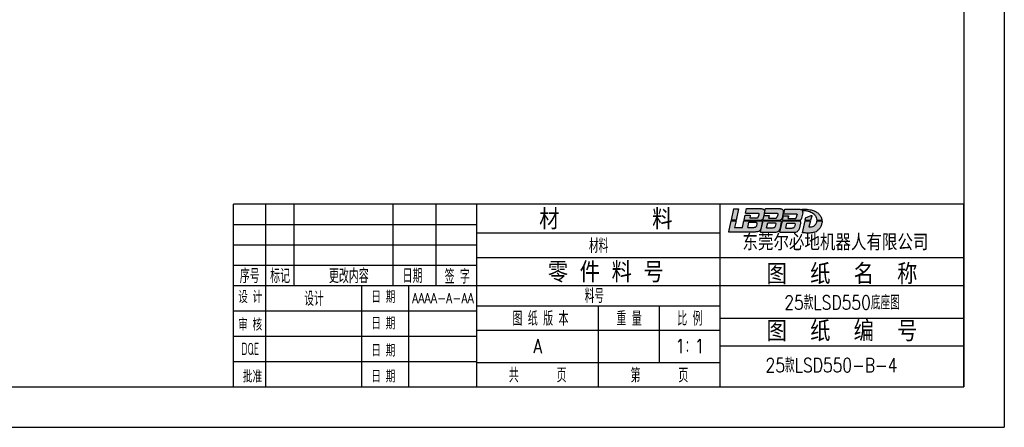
# Model space of a CAD drawing. Header units: millimetres. Extents: x 19140 to 20501, y 1995 to 2957.
# Tile 2 of 3: x 19715 to 20501, y 1995 to 2321. Entities that reach past the tile are written whole.
import ezdxf
from ezdxf.enums import TextEntityAlignment as Align

# ---------------------------------------------------------------- set-up
doc = ezdxf.new("R2010")
doc.units = ezdxf.units.MM
for name, color, linetype in [('1轮廓实线层', 7, 'Continuous'), ('2细线层', 4, 'Continuous'), ('5剖面线层', 2, 'Continuous'), ('6文字层', 3, 'Continuous'), ('图框层', 7, 'Continuous')]:
    doc.layers.add(name, color=color, linetype=linetype)
doc.styles.add('PC_TEXTSTYLE', font='isocp.shx', dxfattribs={"width": 0.8, "bigfont": 'hzfs.shx'})
doc.styles.add('TH_GBDIM', font='romans.shx', dxfattribs={"width": 0.8, "bigfont": 'gbcbig.shx'})

# ---------------------------------------------------------------- blocks, each defined once
blk = doc.blocks.new('A3')
at = {"layer": '5剖面线层', "true_color": 0x74d10a}
h = blk.add_hatch(color=72, dxfattribs=at)
h.dxf.hatch_style = 1
h.paths.add_polyline_path([(-55.51, 43.92), (-56.76, 43.92), (-57.36, 41.07), (-56.11, 41.07)])
edge = h.paths.add_edge_path()
edge.add_line((-57.96, 38.24), (-51.35, 38.24))
edge.add_spline(control_points=[(-51.35, 38.24), (-51.21, 38.26), (-50.93, 38.29), (-50.52, 38.36), (-50.24, 38.57), (-50.07, 38.76), (-50.02, 38.86)], knot_values=[0, 0, 0, 0, 3.612385, 7.048837, 10.255516, 12.349536, 12.349536, 12.349536, 12.349536], degree=3, periodic=0)
edge.add_line((-50.02, 38.86), (-49.64, 40.63))
edge.add_spline(control_points=[(-49.64, 40.63), (-49.64, 40.72), (-49.66, 40.81), (-49.66, 40.88), (-49.71, 40.94), (-49.73, 40.97)], knot_values=[0, 0, 0, 0, 0.476316, 1.44549, 2.246673, 2.246673, 2.246673, 2.246673], degree=3, periodic=0)
edge.add_line((-49.73, 40.97), (-54.18, 40.97))
edge.add_line((-54.18, 40.97), (-54.52, 39.3))
edge.add_line((-54.52, 39.3), (-56.49, 39.3))
edge.add_line((-56.49, 39.3), (-56.13, 40.97))
edge.add_line((-56.13, 40.97), (-57.38, 40.97))
edge.add_line((-57.38, 40.97), (-57.96, 38.24))
edge = h.paths.add_edge_path(flags=16)
edge.add_line((-52.99, 40.56), (-51.24, 40.56))
edge.add_spline(control_points=[(-51.24, 40.56), (-51.18, 40.54), (-51.08, 40.52), (-50.98, 40.39), (-50.97, 40.3), (-50.97, 40.26)], knot_values=[0, 0, 0, 0, 0.16594, 0.313706, 0.444871, 0.444871, 0.444871, 0.444871], degree=3, periodic=0)
edge.add_line((-50.97, 40.26), (-51.12, 39.64))
edge.add_spline(control_points=[(-51.12, 39.64), (-51.14, 39.57), (-51.2, 39.41), (-51.47, 39.34), (-51.65, 39.33), (-51.74, 39.32)], knot_values=[0, 0, 0, 0, 0.21656, 0.475605, 0.757612, 0.757612, 0.757612, 0.757612], degree=3, periodic=0)
edge.add_line((-51.74, 39.32), (-53.24, 39.32))
edge.add_line((-53.24, 39.32), (-52.99, 40.56))
edge = h.paths.add_edge_path()
edge.add_line((-53.9, 42.33), (-54.16, 41.07))
edge.add_line((-54.16, 41.07), (-49.89, 41.07))
edge.add_spline(control_points=[(-49.89, 41.07), (-49.86, 41.08), (-49.75, 41.1), (-49.64, 41.24), (-49.47, 41.38), (-49.45, 41.54), (-49.43, 41.62)], knot_values=[0, 0, 0, 0, 0.113541, 0.309529, 0.508983, 0.759853, 0.759853, 0.759853, 0.759853], degree=3, periodic=0)
edge.add_line((-49.43, 41.62), (-49.14, 42.98))
edge.add_spline(control_points=[(-49.14, 42.98), (-49.14, 43.07), (-49.13, 43.22), (-49.1, 43.46), (-49.2, 43.68), (-49.43, 43.82), (-49.67, 43.9), (-49.84, 43.93), (-49.92, 43.94)], knot_values=[0, 0, 0, 0, 0.270359, 0.459904, 0.691329, 0.959666, 1.234022, 1.467228, 1.467228, 1.467228, 1.467228], degree=3, periodic=0)
edge.add_line((-49.92, 43.94), (-53.56, 43.94))
edge.add_line((-53.56, 43.94), (-53.79, 42.84))
edge.add_line((-53.79, 42.84), (-50.84, 42.84))
edge.add_spline(control_points=[(-50.84, 42.84), (-50.8, 42.84), (-50.73, 42.83), (-50.63, 42.81), (-50.56, 42.77), (-50.49, 42.71), (-50.49, 42.63), (-50.49, 42.55), (-50.5, 42.49), (-50.5, 42.45)], knot_values=[0, 0, 0, 0, 0.109145, 0.202524, 0.297211, 0.376281, 0.445665, 0.519978, 0.62999, 0.62999, 0.62999, 0.62999], degree=3, periodic=0)
edge.add_line((-50.5, 42.47), (-50.66, 41.88))
edge.add_spline(control_points=[(-50.66, 41.88), (-50.68, 41.85), (-50.7, 41.79), (-50.77, 41.71), (-50.85, 41.66), (-50.92, 41.64), (-50.94, 41.63)], knot_values=[0, 0, 0, 0, 0.11249, 0.188578, 0.308405, 0.395813, 0.395813, 0.395813, 0.395813], degree=3, periodic=0)
edge.add_line((-50.94, 41.63), (-52.74, 41.63))
edge.add_line((-52.74, 41.63), (-52.62, 42.14))
edge.add_line((-52.62, 42.14), (-52.62, 42.33))
edge.add_line((-52.62, 42.33), (-53.9, 42.33))
edge = h.paths.add_edge_path()
edge.add_spline(control_points=[(-46.19, 42.84), (-46.15, 42.84), (-46.09, 42.83), (-45.99, 42.81), (-45.91, 42.77), (-45.85, 42.71), (-45.83, 42.62), (-45.85, 42.54), (-45.85, 42.48), (-45.86, 42.45)], knot_values=[0, 0, 0, 0, 0.109145, 0.202524, 0.297211, 0.376281, 0.459032, 0.54598, 0.631468, 0.631468, 0.631468, 0.631468], degree=3, periodic=0)
edge.add_line((-45.86, 42.45), (-46.02, 41.88))
edge.add_spline(control_points=[(-46.02, 41.88), (-46.03, 41.84), (-46.07, 41.74), (-46.17, 41.63), (-46.26, 41.6), (-46.3, 41.59)], knot_values=[0, 0, 0, 0, 0.133532, 0.314052, 0.429449, 0.429449, 0.429449, 0.429449], degree=3, periodic=0)
edge.add_line((-46.3, 41.59), (-48.11, 41.59))
edge.add_line((-48.11, 41.59), (-47.98, 42.14))
edge.add_line((-47.98, 42.14), (-47.98, 42.27))
edge.add_line((-47.98, 42.27), (-49.23, 42.27))
edge.add_line((-49.23, 42.27), (-49.48, 41.07))
edge.add_line((-49.48, 41.07), (-45.25, 41.07))
edge.add_spline(control_points=[(-45.25, 41.07), (-45.21, 41.08), (-45.11, 41.1), (-44.99, 41.24), (-44.83, 41.38), (-44.8, 41.54), (-44.79, 41.62)], knot_values=[0, 0, 0, 0, 0.113541, 0.309529, 0.508983, 0.759853, 0.759853, 0.759853, 0.759853], degree=3, periodic=0)
edge.add_line((-44.79, 41.62), (-44.5, 42.98))
edge.add_spline(control_points=[(-44.5, 42.98), (-44.49, 43.07), (-44.48, 43.22), (-44.46, 43.46), (-44.55, 43.68), (-44.78, 43.82), (-45.03, 43.9), (-45.2, 43.93), (-45.27, 43.94)], knot_values=[0, 0, 0, 0, 0.270359, 0.459904, 0.691329, 0.959666, 1.234022, 1.467228, 1.467228, 1.467228, 1.467228], degree=3, periodic=0)
edge.add_line((-45.27, 43.94), (-48.88, 43.94))
edge.add_line((-48.88, 43.94), (-49.11, 42.84))
edge.add_line((-49.11, 42.84), (-46.19, 42.84))
edge = h.paths.add_edge_path()
edge.add_spline(control_points=[(-45, 40.63), (-45, 40.72), (-45.02, 40.81), (-45.05, 40.86), (-45.08, 40.92), (-45.13, 40.97)], knot_values=[0.110312, 0.110312, 0.110312, 0.110312, 0.586629, 1.555802, 2.246673, 2.246673, 2.246673, 2.246673], degree=3, periodic=0)
edge.add_line((-45.13, 40.97), (-49.5, 40.97))
edge.add_line((-49.5, 40.97), (-50.09, 38.12))
edge.add_line((-50.09, 38.12), (-46.75, 38.12))
edge.add_spline(control_points=[(-46.75, 38.12), (-46.49, 38.12), (-46.23, 38.14), (-45.75, 38.29), (-45.55, 38.5), (-45.43, 38.76), (-45.37, 38.86)], knot_values=[0, 0, 0, 0, 3.612385, 7.048837, 10.255516, 12.349536, 12.349536, 12.349536, 12.349536], degree=3, periodic=0)
edge.add_line((-45.37, 38.86), (-45, 40.63))
edge = h.paths.add_edge_path(flags=16)
edge.add_spline(control_points=[(-46.45, 39.54), (-46.48, 39.46), (-46.53, 39.31), (-46.8, 39.24), (-46.98, 39.23), (-47.07, 39.22)], knot_values=[0, 0, 0, 0, 0.21656, 0.475605, 0.757612, 0.757612, 0.757612, 0.757612], degree=3, periodic=0)
edge.add_line((-47.07, 39.22), (-48.58, 39.22))
edge.add_line((-48.58, 39.22), (-48.32, 40.45))
edge.add_line((-48.32, 40.45), (-46.57, 40.45))
edge.add_spline(control_points=[(-46.57, 40.45), (-46.52, 40.44), (-46.41, 40.42), (-46.32, 40.29), (-46.31, 40.2), (-46.3, 40.16)], knot_values=[0, 0, 0, 0, 0.16594, 0.313706, 0.444871, 0.444871, 0.444871, 0.444871], degree=3, periodic=0)
edge.add_line((-46.3, 40.16), (-46.45, 39.54))
edge = h.paths.add_edge_path()
edge.add_spline(control_points=[(-40.24, 40.36), (-40.26, 40.68), (-40.29, 40.78), (-40.31, 40.84), (-40.36, 40.92), (-40.42, 40.97)], knot_values=[0.157558, 0.157558, 0.157558, 0.157558, 0.633874, 1.603048, 2.246673, 2.246673, 2.246673, 2.246673], degree=3, periodic=0)
edge.add_line((-40.42, 40.97), (-44.71, 40.97))
edge.add_line((-44.71, 40.97), (-45.31, 38.11))
edge.add_line((-45.31, 38.11), (-41.89, 38.11))
edge.add_spline(control_points=[(-41.89, 38.11), (-41.61, 38.13), (-41.38, 38.15), (-41, 38.3), (-40.74, 38.53), (-40.61, 38.76), (-40.56, 38.86)], knot_values=[0, 0, 0, 0, 3.612385, 7.048837, 10.255516, 12.349536, 12.349536, 12.349536, 12.349536], degree=3, periodic=0)
edge.add_line((-40.56, 38.86), (-40.24, 40.36))
edge = h.paths.add_edge_path(flags=16)
edge.add_spline(control_points=[(-41.84, 40.39), (-41.79, 40.38), (-41.68, 40.36), (-41.59, 40.23), (-41.58, 40.14), (-41.57, 40.09)], knot_values=[0, 0, 0, 0, 0.16594, 0.313706, 0.444871, 0.444871, 0.444871, 0.444871], degree=3, periodic=0)
edge.add_line((-41.57, 40.09), (-41.72, 39.47))
edge.add_spline(control_points=[(-41.72, 39.47), (-41.75, 39.4), (-41.8, 39.24), (-42.07, 39.17), (-42.25, 39.16), (-42.34, 39.16)], knot_values=[0, 0, 0, 0, 0.21656, 0.475605, 0.757612, 0.757612, 0.757612, 0.757612], degree=3, periodic=0)
edge.add_line((-42.34, 39.16), (-43.85, 39.16))
edge.add_line((-43.85, 39.16), (-43.59, 40.39))
edge.add_line((-43.59, 40.39), (-41.84, 40.39))
edge = h.paths.add_edge_path()
edge.add_spline(control_points=[(-39.7, 42.87), (-39.7, 43.09), (-39.71, 43.23), (-39.71, 43.35), (-39.74, 43.46), (-39.82, 43.53)], knot_values=[7.678202, 7.678202, 7.678202, 7.678202, 9.952853, 11.547588, 12.34447, 12.34447, 12.34447, 12.34447], degree=3, periodic=0)
edge.add_spline(control_points=[(-39.82, 43.53), (-39.82, 43.54), (-39.83, 43.54), (-39.84, 43.55)], knot_values=[7.617953, 7.617953, 7.617953, 7.617953, 7.678202, 7.678202, 7.678202, 7.678202], degree=3, periodic=0)
edge.add_spline(control_points=[(-39.84, 43.55), (-39.78, 43.54), (-39.73, 43.54), (-39.68, 43.53), (-39.55, 43.52), (-39.24, 43.49), (-38.65, 43.41), (-37.84, 43.2), (-37, 42.76), (-36.46, 42.09), (-36.25, 41.52), (-36.2, 41.2), (-36.18, 41.07)], knot_values=[-1.32384, -1.32384, -1.32384, -1.32384, 0, 0, 0, 3.216058, 7.844717, 15.059695, 24.312441, 31.237241, 36.149525, 39.453796, 39.453796, 39.453796, 39.453796], degree=3, periodic=0)
edge.add_line((-36.18, 41.07), (-34.96, 41.07))
edge.add_spline(control_points=[(-34.96, 41.07), (-34.96, 41.12), (-34.97, 41.24), (-35.05, 41.49), (-35.17, 41.91), (-35.55, 42.47), (-36.13, 43.02), (-36.94, 43.45), (-37.78, 43.69), (-38.37, 43.75), (-38.63, 43.77)], knot_values=[0, 0, 0, 0, 1.151049, 3.120639, 6.514086, 12.344374, 19.743132, 26.621777, 35.257202, 41.640066, 41.640066, 41.640066, 41.640066], degree=3, periodic=0)
edge.add_spline(control_points=[(-38.63, 43.77), (-39.03, 43.77), (-39.43, 43.77), (-39.83, 43.77)], knot_values=[0.439363, 0.439363, 0.439363, 0.439363, 10.5731, 10.5731, 10.5731, 10.5731], degree=3, periodic=0)
edge.add_spline(control_points=[(-39.83, 43.77), (-39.89, 43.76), (-39.98, 43.74), (-40.07, 43.72), (-40.1, 43.71)], knot_values=[0, 0, 0, 0, 1.463686, 2.290752, 2.290752, 2.290752, 2.290752], degree=3, periodic=0)
edge.add_spline(control_points=[(-40.1, 43.71), (-40.15, 43.73), (-40.28, 43.77), (-40.41, 43.79), (-40.48, 43.8)], knot_values=[0, 0, 0, 0, 1.372752, 3.334825, 3.334825, 3.334825, 3.334825], degree=3, periodic=0)
edge.add_line((-40.48, 43.8), (-44.13, 43.8))
edge.add_line((-44.13, 43.8), (-44.36, 42.69))
edge.add_line((-44.36, 42.69), (-41.44, 42.69))
edge.add_spline(control_points=[(-41.44, 42.69), (-41.4, 42.69), (-41.34, 42.68), (-41.24, 42.66), (-41.16, 42.62), (-41.1, 42.55), (-41.08, 42.47), (-41.1, 42.39), (-41.1, 42.33), (-41.11, 42.3)], knot_values=[0, 0, 0, 0, 0.109145, 0.202524, 0.297211, 0.376281, 0.459032, 0.54598, 0.631468, 0.631468, 0.631468, 0.631468], degree=3, periodic=0)
edge.add_line((-41.11, 42.3), (-41.27, 41.73))
edge.add_spline(control_points=[(-41.27, 41.73), (-41.28, 41.7), (-41.3, 41.64), (-41.37, 41.56), (-41.45, 41.51), (-41.52, 41.49), (-41.55, 41.48)], knot_values=[0, 0, 0, 0, 0.11249, 0.188578, 0.308405, 0.395813, 0.395813, 0.395813, 0.395813], degree=3, periodic=0)
edge.add_line((-41.54, 41.48), (-43.35, 41.48))
edge.add_line((-43.35, 41.48), (-43.23, 41.99))
edge.add_line((-43.23, 41.99), (-43.23, 42.17))
edge.add_line((-43.23, 42.17), (-44.46, 42.17))
edge.add_line((-44.46, 42.17), (-44.69, 41.07))
edge.add_line((-44.69, 41.07), (-40.26, 41.07))
edge.add_spline(control_points=[(-40.26, 41.07), (-40.24, 41.08), (-40.17, 41.11), (-40.11, 41.24), (-40.02, 41.4), (-39.99, 41.54), (-39.97, 41.62)], knot_values=[0, 0, 0, 0, 0.063812, 0.219898, 0.386717, 0.637587, 0.637587, 0.637587, 0.637587], degree=3, periodic=0)
edge.add_line((-39.97, 41.62), (-39.7, 42.87))
h.paths.add_polyline_path([(-37.48, 42.1), (-37.48, 42.22), (-37.6, 42.22), (-39.01, 41.64), (-39.13, 41.07), (-37.75, 41.07)], flags=17)
edge = h.paths.add_edge_path()
edge.add_spline(control_points=[(-39.83, 37.96), (-39.59, 37.95), (-38.96, 37.93), (-38.04, 37.9), (-37.13, 37.99), (-36.29, 38.2), (-35.68, 38.82), (-35.15, 39.54), (-35.03, 40.19), (-34.89, 40.62), (-34.91, 40.82), (-34.92, 40.93), (-34.93, 40.97)], knot_values=[0, 0, 0, 0, 5.994431, 15.888509, 23.126915, 29.243366, 37.241208, 44.362079, 51.473113, 53.800224, 55.481839, 56.538024, 56.538024, 56.538024, 56.538024], degree=3, periodic=0)
edge.add_line((-34.93, 40.97), (-36.17, 40.97))
edge.add_spline(control_points=[(-36.17, 40.97), (-36.17, 40.96), (-36.18, 40.89), (-36.2, 40.71), (-36.3, 40.44), (-36.45, 40.08), (-36.77, 39.76), (-37.23, 39.49), (-37.74, 39.4), (-38.07, 39.43), (-38.18, 39.43)], knot_values=[0, 0, 0, 0, 0.200319, 1.755522, 4.491279, 7.649925, 11.354755, 15.71284, 21.005618, 23.994098, 23.994098, 23.994098, 23.994098], degree=3, periodic=0)
edge.add_line((-38.18, 39.43), (-37.78, 40.97))
edge.add_line((-37.78, 40.97), (-39.16, 40.97))
edge.add_line((-39.16, 40.97), (-39.83, 37.96))
for p, q in [((-56.76, 43.92), (-57.36, 41.07)), ((-56.76, 43.92), (-55.51, 43.92)), ((-55.51, 43.92), (-56.11, 41.07)), ((-53.79, 42.84), (-53.56, 43.94)), ((-53.56, 43.94), (-49.92, 43.94)), ((-49.11, 42.84), (-48.88, 43.94)), ((-48.88, 43.94), (-45.27, 43.94)), ((-44.36, 42.69), (-44.13, 43.8)), ((-44.13, 43.8), (-40.48, 43.8)), ((-54.16, 41.07), (-53.9, 42.33)), ((-53.9, 42.33), (-53.9, 42.33)), ((-53.9, 42.33), (-52.62, 42.33)), ((-53.79, 42.84), (-50.84, 42.84)), ((-52.62, 42.14), (-52.74, 41.63)), ((-52.74, 41.63), (-50.94, 41.63)), ((-52.62, 42.33), (-52.62, 42.14)), ((-50.5, 42.45), (-50.66, 41.88)), ((-49.48, 41.07), (-49.23, 42.27)), ((-49.14, 42.98), (-49.43, 41.62)), ((-49.25, 42.33), (-49.25, 42.33)), ((-49.23, 42.27), (-47.98, 42.27)), ((-49.11, 42.84), (-46.19, 42.84)), ((-47.98, 42.14), (-48.11, 41.59)), ((-48.11, 41.59), (-46.3, 41.59)), ((-47.98, 42.27), (-47.98, 42.14)), ((-45.86, 42.45), (-46.02, 41.88)), ((-44.5, 42.98), (-44.79, 41.62)), ((-44.69, 41.07), (-44.46, 42.17)), ((-44.46, 42.17), (-43.23, 42.17)), ((-44.36, 42.69), (-41.44, 42.69)), ((-43.23, 41.99), (-43.35, 41.48)), ((-43.35, 41.48), (-41.55, 41.48)), ((-43.23, 42.17), (-43.23, 41.99)), ((-41.11, 42.3), (-41.27, 41.73)), ((-39.7, 42.87), (-39.97, 41.62)), ((-39.01, 41.64), (-39.13, 41.07)), ((-39.01, 41.64), (-37.6, 42.22)), ((-37.48, 42.1), (-37.75, 41.07)), ((-37.6, 42.22), (-37.48, 42.22)), ((-37.48, 42.22), (-37.48, 42.1)), ((-57.38, 40.97), (-57.96, 38.24)), ((-57.38, 40.97), (-56.13, 40.97)), ((-56.11, 41.07), (-57.36, 41.07)), ((-56.13, 40.97), (-56.49, 39.3)), ((-56.49, 39.3), (-54.52, 39.3)), ((-54.52, 39.3), (-54.18, 40.97)), ((-54.18, 40.97), (-49.73, 40.97)), ((-54.16, 41.07), (-49.89, 41.07)), ((-53.24, 39.32), (-52.99, 40.56)), ((-53.24, 39.32), (-51.74, 39.32)), ((-52.99, 40.56), (-51.24, 40.56)), ((-50.97, 40.26), (-51.12, 39.64)), ((-50.09, 38.12), (-49.5, 40.97)), ((-49.64, 40.63), (-50.02, 38.86)), ((-49.5, 40.97), (-45.13, 40.97)), ((-49.48, 41.07), (-45.25, 41.07)), ((-48.58, 39.22), (-48.32, 40.45)), ((-48.58, 39.22), (-47.07, 39.22)), ((-48.32, 40.45), (-46.57, 40.45)), ((-46.3, 40.16), (-46.45, 39.54)), ((-45, 40.63), (-45.37, 38.86)), ((-45.31, 38.11), (-44.71, 40.97)), ((-44.71, 40.97), (-40.42, 40.97)), ((-44.69, 41.07), (-40.26, 41.07)), ((-43.85, 39.16), (-43.59, 40.39)), ((-43.85, 39.16), (-42.34, 39.16)), ((-43.59, 40.39), (-41.84, 40.39)), ((-41.57, 40.09), (-41.72, 39.47)), ((-40.24, 40.36), (-40.56, 38.86)), ((-39.16, 40.97), (-39.83, 37.96)), ((-39.16, 40.97), (-37.78, 40.97)), ((-39.13, 41.07), (-37.75, 41.07)), ((-37.78, 40.97), (-38.18, 39.43)), ((-36.18, 41.07), (-34.96, 41.07)), ((-36.17, 40.97), (-34.93, 40.97)), ((-57.96, 38.24), (-51.35, 38.24)), ((-50.09, 38.12), (-46.75, 38.12)), ((-45.31, 38.11), (-41.89, 38.11)), ((-120, 31.92), (-60, 31.92))]:
    blk.add_line(p, q)
for points in [[(-49.92, 43.94), (-49.69, 43.9), (-49.43, 43.81), (-49.21, 43.65), (-49.12, 43.44), (-49.12, 43.25), (-49.14, 42.98)], [(-45.27, 43.94), (-45.04, 43.9), (-44.78, 43.81), (-44.56, 43.65), (-44.47, 43.44), (-44.48, 43.25), (-44.5, 42.98)], [(-50.94, 41.63), (-50.86, 41.66), (-50.76, 41.73), (-50.71, 41.78), (-50.66, 41.88)], [(-50.84, 42.84), (-50.73, 42.83), (-50.64, 42.81), (-50.55, 42.76), (-50.5, 42.7), (-50.49, 42.63), (-50.49, 42.56), (-50.5, 42.45)], [(-49.43, 41.62), (-49.5, 41.38), (-49.64, 41.23), (-49.78, 41.1), (-49.89, 41.07)], [(-46.3, 41.59), (-46.19, 41.63), (-46.07, 41.76), (-46.02, 41.88)], [(-46.19, 42.84), (-46.08, 42.83), (-45.99, 42.81), (-45.91, 42.76), (-45.86, 42.7), (-45.84, 42.62), (-45.85, 42.54), (-45.86, 42.45)], [(-44.79, 41.62), (-44.86, 41.38), (-44.99, 41.23), (-45.14, 41.1), (-45.25, 41.07)], [(-41.55, 41.48), (-41.47, 41.51), (-41.36, 41.58), (-41.31, 41.63), (-41.27, 41.73)], [(-41.44, 42.69), (-41.33, 42.68), (-41.24, 42.66), (-41.16, 42.61), (-41.11, 42.55), (-41.09, 42.47), (-41.1, 42.38), (-41.11, 42.3)], [(-39.97, 41.62), (-40.04, 41.38), (-40.12, 41.23), (-40.2, 41.1), (-40.26, 41.07)], [(-51.74, 39.32), (-51.46, 39.35), (-51.22, 39.45), (-51.12, 39.64)], [(-51.24, 40.56), (-51.08, 40.5), (-50.99, 40.38), (-50.97, 40.26)], [(-47.07, 39.22), (-46.79, 39.25), (-46.55, 39.34), (-46.45, 39.54)], [(-46.57, 40.45), (-46.42, 40.4), (-46.33, 40.28), (-46.3, 40.16)], [(-42.34, 39.16), (-42.06, 39.18), (-41.82, 39.28), (-41.72, 39.47)], [(-41.84, 40.39), (-41.69, 40.34), (-41.6, 40.22), (-41.57, 40.09)]]:
    blk.add_spline(points, degree=3)
for points, knots in [([(-40.48, 43.8), (-40.41, 43.79), (-40.28, 43.77), (-40.15, 43.73), (-40.1, 43.71)], [0, 0, 0, 0, 1.962073, 3.334825, 3.334825, 3.334825, 3.334825]), ([(-40.1, 43.71), (-40.07, 43.72), (-39.98, 43.74), (-39.89, 43.76), (-39.83, 43.77)], [0, 0, 0, 0, 0.827065, 2.290752, 2.290752, 2.290752, 2.290752]), ([(-38.63, 43.77), (-38.37, 43.75), (-37.78, 43.69), (-36.94, 43.45), (-36.13, 43.02), (-35.55, 42.47), (-35.17, 41.91), (-35.05, 41.49), (-34.97, 41.24), (-34.96, 41.12), (-34.96, 41.07)], [0, 0, 0, 0, 6.382864, 15.018289, 21.896934, 29.295692, 35.12598, 38.519427, 40.489017, 41.640066, 41.640066, 41.640066, 41.640066]), ([(-39.84, 43.55), (-39.83, 43.54), (-39.82, 43.54), (-39.82, 43.53), (-39.74, 43.46), (-39.71, 43.35), (-39.71, 43.23), (-39.7, 43.09), (-39.7, 42.87)], [7.617953, 7.617953, 7.617953, 7.617953, 7.678202, 7.678202, 7.678202, 8.475084, 10.069819, 12.34447, 12.34447, 12.34447, 12.34447]), ([(-39.84, 43.55), (-39.78, 43.54), (-39.73, 43.54), (-39.68, 43.53), (-39.55, 43.52), (-39.24, 43.49), (-38.65, 43.41), (-37.84, 43.2), (-37, 42.76), (-36.46, 42.09), (-36.25, 41.52), (-36.2, 41.2), (-36.18, 41.07)], [-1.32384, -1.32384, -1.32384, -1.32384, 0, 0, 0, 3.216058, 7.844717, 15.059695, 24.312441, 31.237241, 36.149525, 39.453796, 39.453796, 39.453796, 39.453796]), ([(-51.35, 38.24), (-51.21, 38.26), (-50.93, 38.29), (-50.52, 38.36), (-50.24, 38.57), (-50.07, 38.76), (-50.02, 38.86)], [0, 0, 0, 0, 3.612385, 7.048837, 10.255516, 12.349536, 12.349536, 12.349536, 12.349536]), ([(-49.73, 40.97), (-49.71, 40.94), (-49.66, 40.88), (-49.66, 40.81), (-49.64, 40.72), (-49.64, 40.63)], [0, 0, 0, 0, 0.801183, 1.770357, 2.246673, 2.246673, 2.246673, 2.246673]), ([(-46.75, 38.12), (-46.49, 38.12), (-46.23, 38.14), (-45.75, 38.29), (-45.55, 38.5), (-45.43, 38.76), (-45.37, 38.86)], [0, 0, 0, 0, 3.612385, 7.048837, 10.255516, 12.349536, 12.349536, 12.349536, 12.349536]), ([(-45.13, 40.97), (-45.08, 40.92), (-45.05, 40.86), (-45.02, 40.81), (-45, 40.72), (-45, 40.63)], [0.110312, 0.110312, 0.110312, 0.110312, 0.801183, 1.770357, 2.246673, 2.246673, 2.246673, 2.246673]), ([(-41.89, 38.11), (-41.61, 38.13), (-41.38, 38.15), (-41, 38.3), (-40.74, 38.53), (-40.61, 38.76), (-40.56, 38.86)], [0, 0, 0, 0, 3.612385, 7.048837, 10.255516, 12.349536, 12.349536, 12.349536, 12.349536]), ([(-40.42, 40.97), (-40.36, 40.92), (-40.31, 40.84), (-40.29, 40.78), (-40.26, 40.68), (-40.24, 40.36)], [0.157558, 0.157558, 0.157558, 0.157558, 0.801183, 1.770357, 2.246673, 2.246673, 2.246673, 2.246673]), ([(-34.93, 40.97), (-34.92, 40.93), (-34.91, 40.82), (-34.89, 40.62), (-35.03, 40.19), (-35.15, 39.54), (-35.68, 38.82), (-36.29, 38.2), (-37.13, 37.99), (-38.04, 37.9), (-38.96, 37.93), (-39.59, 37.95), (-39.83, 37.96)], [0, 0, 0, 0, 1.056185, 2.7378, 5.064911, 12.175945, 19.296816, 27.294658, 33.411109, 40.649515, 50.543593, 56.538024, 56.538024, 56.538024, 56.538024]), ([(-38.18, 39.43), (-38.07, 39.43), (-37.74, 39.4), (-37.23, 39.49), (-36.77, 39.76), (-36.45, 40.08), (-36.3, 40.44), (-36.2, 40.71), (-36.18, 40.89), (-36.17, 40.96), (-36.17, 40.97)], [0, 0, 0, 0, 2.988479, 8.281258, 12.639343, 16.344172, 19.502819, 22.238575, 23.793778, 23.994098, 23.994098, 23.994098, 23.994098])]:
    blk.add_open_spline(points, degree=3, knots=knots)
for points in [[(-39.83, 43.77), (-39.43, 43.77), (-39.03, 43.77), (-38.63, 43.77)], [(-49.65, 40.6), (-49.65, 40.6), (-49.65, 40.6), (-49.65, 40.6)], [(-45, 40.6), (-45, 40.6), (-45, 40.6), (-45, 40.6)]]:
    blk.add_open_spline(points, degree=3)
at = {"layer": '1轮廓实线层'}
for p, q in [((0, 45), (-180, 45)), ((-180, 0), (-180, 45)), ((-172, 25), (-172, 45)), ((-165, 25), (-165, 45)), ((-140.62, 25), (-140.62, 45)), ((-130, 25), (-130, 45)), ((-120, 0), (-120, 45)), ((-60, 31.92), (0, 31.92)), ((-172, 0), (-172, 25)), ((-148.32, 0), (-148.32, 25)), ((-136.74, 0), (-136.74, 25)), ((-120, 20), (-60, 20)), ((-60, 16.95), (0, 16.95)), ((-180, 0), (0, 0))]:
    blk.add_line(p, q, dxfattribs=at)
at = {"layer": '1轮廓实线层', "color": 7}
for p, q in [((-60, 0), (-60, 45)), ((-180, 25), (-120, 25)), ((-180, 18.75), (-120, 18.75)), ((-180, 12.5), (-120, 12.5)), ((-180, 6.25), (-120, 6.25))]:
    blk.add_line(p, q, dxfattribs=at)
at = {"layer": '2细线层'}
for p, q in [((10, 287), (10, -10)), ((-180, 40), (-120, 40)), ((-120, 38), (-60, 38)), ((-180, 35), (-120, 35)), ((-180, 30), (-120, 30)), ((-120, 25), (-60, 25)), ((-60, 25), (0, 25)), ((-90, 0), (-90, 20)), ((-75, 6), (-75, 20)), ((-120, 14), (-60, 14)), ((-60, 10.11), (0, 10.11)), ((-120, 6), (-60, 6)), ((-410, -10), (10, -10))]:
    blk.add_line(p, q, dxfattribs=at)
at = {"layer": '图框层'}
for p, q in [((0, 277), (0, 0)), ((0, 0), (0, 45)), ((-400, 0), (0, 0))]:
    blk.add_line(p, q, dxfattribs=at)
at = {"layer": '6文字层', "style": 'PC_TEXTSTYLE'}
for s, p in [(' 材        料', (-89.65, 41.58)), (' 零 件 料 号', (-89.65, 28.49)), ('图  纸  名  称', (-30, 28.07)), ('图  纸  编  号', (-30, 13.99))]:
    blk.add_text(s, height=5, dxfattribs=at).set_placement(p, align=Align.MIDDLE)
at = {"layer": '6文字层', "style": 'PC_TEXTSTYLE', "width": 0.667}
for s, height, p in [('序号', 3.5, (-176, 27.5)), ('标记', 3.5, (-168.5, 27.5)), (' 更改内容', 3.5, (-152.23, 27.5)), (' 日期 ', 3.5, (-135.85, 27.5)), (' 签 字 ', 3.5, (-124.84, 27.37)), (' 设 计 ', 3, (-175.88, 22.3)), (' 日 期 ', 3, (-143.05, 22.3)), (' 图 纸 版 本', 3.5, (-105, 17)), (' 重 量 ', 3.5, (-82.5, 17)), (' 比 例 ', 3.5, (-67.5, 17)), (' 审 核 ', 3, (-175.88, 15.48)), (' 日 期 ', 3, (-143.05, 15.77)), ('DQE', 3, (-175.88, 9.35)), (' 日 期 ', 3, (-143.05, 9.07)), (' 批准', 3, (-175.88, 2.69)), (' 日 期 ', 3, (-143.05, 2.69)), ('共       页', 3.5, (-105, 3)), ('第       页', 3.5, (-75, 3))]:
    blk.add_text(s, height=height, dxfattribs=at).set_placement(p, align=Align.MIDDLE)
at = {"layer": '6文字层', "insert": (-54.54, 37.52), "char_height": 3.5, "attachment_point": 1, "style": 'PC_TEXTSTYLE'}
blk.add_mtext_dynamic_manual_height_columns('{\\fSimHei|b0|i0|c134|p49;东莞尔必地机器人有限公司}', width=147.7089, gutter_width=25, heights=[0], dxfattribs=at)
at = {"layer": '6文字层', "style": 'TH_GBDIM', "width": 0.8, "flags": 8}
for tag, height, p in [('材料', 3.5, (-90, 34.96)), ('设计', 3.5, (-160.16, 21.88)), ('料号', 3.5, (-91.03, 22.59)), ('AAAA-A-AA', 2.5, (-128.37, 21.88)), ('名称', 3.5, (-30, 20.97)), ('A', 3.5, (-105, 10)), ('1：1', 3.5, (-67.5, 10)), ('编号', 3.5, (-32.61, 5.49))]:
    blk.add_attdef(tag, text='', height=height, dxfattribs=at).set_placement(p, align=Align.MIDDLE)

msp = doc.modelspace()

# ---------------------------------------------------------------- block references
at = {"layer": '6文字层'}
ref = msp.add_blockref('A3', (20468.627, 2027.269), dxfattribs=dict(at, xscale=3.24, yscale=3.24, zscale=3.24))
ref.add_attrib('编号', '25款LSD550-B-4', dxfattribs={"height": 11.34, "style": 'TH_GBDIM', "width": 0.8}).set_placement((20362.976, 2045.071), align=Align.MIDDLE)
ref.add_attrib('名称', '25款LSD550底座图', dxfattribs={"height": 11.34, "style": 'TH_GBDIM', "width": 0.8}).set_placement((20371.427, 2095.224), align=Align.MIDDLE)
ref.add_attrib('1：1', '1：1', dxfattribs={"height": 11.34, "style": 'TH_GBDIM', "width": 0.8}).set_placement((20249.927, 2059.669), align=Align.MIDDLE)
ref.add_attrib('A', 'A', dxfattribs={"height": 11.34, "style": 'TH_GBDIM', "width": 0.8}).set_placement((20128.427, 2059.669), align=Align.MIDDLE)
ref.add_attrib('料号', '料号', dxfattribs={"height": 11.34, "style": 'TH_GBDIM', "width": 0.8}).set_placement((20173.686, 2100.448), align=Align.MIDDLE)
ref.add_attrib('材料', '材料', dxfattribs={"height": 11.34, "style": 'TH_GBDIM', "width": 0.8}).set_placement((20177.027, 2140.538), align=Align.MIDDLE)
ref.add_attrib('AAAA-A-AA', 'AAAA-A-AA', dxfattribs={"height": 8.1, "style": 'TH_GBDIM', "width": 0.8}).set_placement((20052.713, 2098.144), align=Align.MIDDLE)
ref.add_attrib('设计', '设计', dxfattribs={"height": 11.34, "style": 'TH_GBDIM', "width": 0.8}).set_placement((19949.706, 2098.144), align=Align.MIDDLE)

doc.saveas('drawing.dxf')
